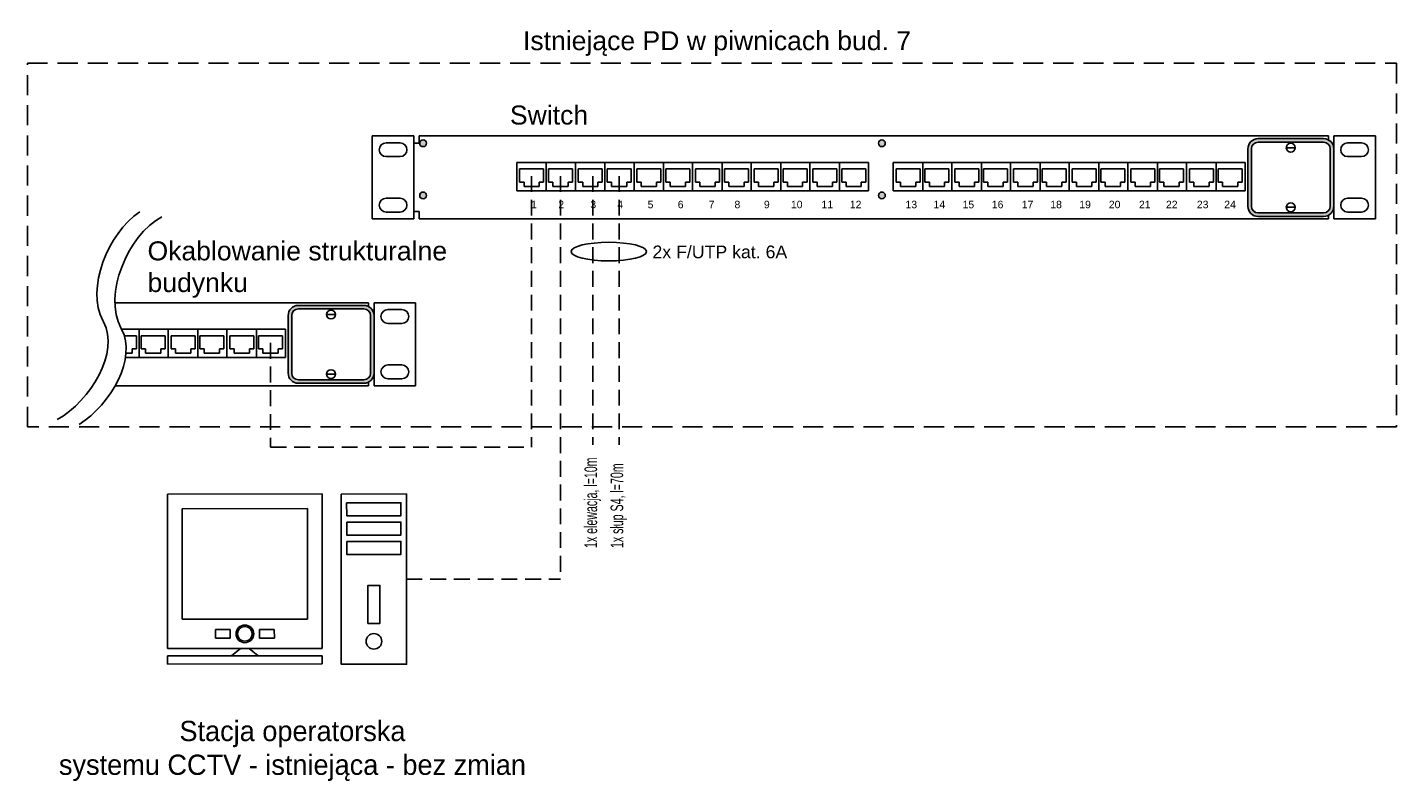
# Model space of a CAD drawing. Header units: millimetres. Extents: x 20025 to 20241, y 5848 to 5968.
import ezdxf

# ---------------------------------------------------------------- set-up
doc = ezdxf.new("R2010")
doc.units = ezdxf.units.MM
for name, pattern in [('ACAD_ISO10W100', [18.5, 12, -3, 0.5, -3]), ('HIDDEN', [9.524999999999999, 6.35, -3.175]), ('HIDDEN2', [0.1875, 0.125, -0.0625]), ('PHANTOM2', [31.750000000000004, 15.875, -3.175, 3.175, -3.175, 3.175, -3.175])]:
    doc.linetypes.add(name, pattern=pattern)
for name, color, linetype in [('1', 7, 'Continuous'), ('_LANSTER_Oznaczenia', 7, 'Continuous'), ('CCTV światłowód', 7, 'Continuous')]:
    doc.layers.add(name, color=color, linetype=linetype)
for name, color, linetype, lineweight in [('EN_CCTV', 34, 'Continuous', 25), ('EN_CCTV_KABEL_ UTP_KAT.5e', 1, 'ACAD_ISO10W100', 25), ('Urzadzenia', 7, 'Continuous', 13)]:
    doc.layers.add(name, color=color, linetype=linetype, lineweight=lineweight)
doc.styles.get("Standard").update_dxf_attribs({"font": 'arial.ttf'})
doc.styles.add('TAHOMA', font='arial.ttf')
doc.styles.add('TELETECH', font='arial.ttf', dxfattribs={"height": 15})

# ---------------------------------------------------------------- blocks, each defined once
blk = doc.blocks.new('MONITOR')
for p, q in [((63.0141623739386, 62.9999999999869), (1.311289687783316e-11, 62.99999999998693)), ((1.311289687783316e-11, 62.99999999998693), (1.911664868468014e-14, -9.599231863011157e-27)), ((63.0141623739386, -1.309672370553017e-11), (63.0141623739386, 62.9999999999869)), ((57.0141623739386, 56.9999999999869), (6.00000000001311, 56.99999999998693)), ((6.00000000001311, 56.99999999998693), (6.000000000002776, 11.99999999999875)), ((57.01416237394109, 11.99999999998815), (57.0141623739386, 56.9999999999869)), ((57.01416237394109, 11.99999999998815), (6.000000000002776, 11.99999999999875)), ((25.50708118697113, 7.799999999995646), (19.50708118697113, 7.799999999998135)), ((19.50708118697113, 7.799999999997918), (19.50708118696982, 4.19999999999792)), ((25.50708118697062, 5.999999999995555), (25.50708118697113, 7.799999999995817)), ((25.50708118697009, 4.199999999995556), (25.50708118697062, 5.999999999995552)), ((37.50708118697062, 7.799999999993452), (43.50708118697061, 7.799999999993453)), ((37.50708118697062, 5.999999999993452), (37.50708118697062, 7.799999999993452)), ((37.50708118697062, 4.199999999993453), (37.50708118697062, 5.999999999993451)), ((43.50708118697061, 7.799999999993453), (43.50708118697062, 4.199999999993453)), ((19.50708118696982, 4.19999999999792), (25.50708118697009, 4.199999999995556)), ((43.50708118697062, 4.199999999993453), (37.50708118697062, 4.199999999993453)), ((63.0141623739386, -1.309672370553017e-11), (7.646659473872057e-15, -3.839692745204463e-27)), ((63.0141623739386, -3.000000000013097), (7.646659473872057e-15, -3.000000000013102)), ((7.646659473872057e-15, -3.000000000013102), (7.646659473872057e-15, -6.300000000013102)), ((29.7070811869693, -6.548361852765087e-12), (26.10708118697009, -3.000000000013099)), ((31.50708118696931, -6.548361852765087e-12), (29.7070811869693, -6.548361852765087e-12)), ((33.30708118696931, -6.922469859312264e-12), (36.90708118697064, -3.000000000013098)), ((63.0141623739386, -6.300000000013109), (63.0141623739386, -3.000000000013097)), ((7.646659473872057e-15, -6.300000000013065), (63.0141623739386, -6.300000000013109))]:
    blk.add_line(p, q)
for radius in [3.6, 3]:
    blk.add_circle((31.50708118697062, 5.999999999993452), radius)
blk = doc.blocks.new('A$C60557CB2')
at = {"layer": 'EN_CCTV'}
for points in [[(3.18785423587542e-05, 134.4514795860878), (51.4472395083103, 134.496288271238), (51.5643419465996, 0.04482118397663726), (0.1171343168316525, 1.249882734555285e-05)], [(4.327644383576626, 127.546927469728), (47.13166079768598, 127.5842082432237), (47.14061357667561, 117.3050519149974), (4.33659716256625, 117.2677711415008)], [(4.340954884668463, 112.2644412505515), (47.14497129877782, 112.3017220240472), (47.15392407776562, 102.02256569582), (4.349907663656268, 101.9852849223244)], [(4.354265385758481, 96.98195503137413), (47.15828179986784, 97.01923580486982), (47.16723457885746, 86.74007947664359), (4.363218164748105, 86.70279870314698)], [(21.07951683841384, 32.26844828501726), (30.54578195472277, 32.27669306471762), (30.51963981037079, 62.2918636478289), (21.05337469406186, 62.28361886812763)]]:
    blk.add_lwpolyline(points, close=True, dxfattribs=at)
blk.add_circle((25.82498124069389, 18.11373197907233), 6.167496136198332, dxfattribs=at)

msp = doc.modelspace()

# ---------------------------------------------------------------- hatches: boundary and pattern name
h = msp.add_hatch(color=256)
h.paths.add_polyline_path([(20086.69546218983, 5949.275215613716, 1), (20087.75534159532, 5949.275215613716, 1)])
h.paths.add_polyline_path([(20086.69546218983, 5941.045421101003, 1), (20087.75534159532, 5941.045421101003, 1)])
h = msp.add_hatch(color=256)
h.paths.add_polyline_path([(20159.12668986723, 5941.045421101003, 1), (20160.18656927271, 5941.045421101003, 1)])
h.paths.add_polyline_path([(20159.12668986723, 5949.275215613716, 1), (20160.18656927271, 5949.275215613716, 1)])
h = msp.add_hatch(color=256)
edge = h.paths.add_edge_path(flags=16)
edge.add_line((20230.42074628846, 5948.407603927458), (20230.42074628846, 5939.323391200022))
edge.add_arc((20229.37197467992, 5939.323391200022), 1.048771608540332, 270, 360, ccw=False)
edge.add_line((20229.37197467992, 5938.274619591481), (20219.02468433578, 5938.274619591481))
edge.add_arc((20219.02468433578, 5939.323391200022), 1.048771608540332, 180, 270, ccw=False)
edge.add_line((20217.97591272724, 5939.323391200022), (20217.97591272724, 5948.407603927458))
edge.add_arc((20219.02468433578, 5948.407603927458), 1.048771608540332, 90, 180, ccw=False)
edge.add_line((20219.02468433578, 5949.456375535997), (20229.37197467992, 5949.456375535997))
edge.add_arc((20229.37197467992, 5948.407603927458), 1.048771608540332, 0, 90, ccw=False)
edge = h.paths.add_edge_path()
edge.add_line((20230.97860352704, 5948.407603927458), (20230.97860352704, 5939.323391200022))
edge.add_arc((20229.37197467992, 5939.323391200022), 1.606628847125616, 270, 360, ccw=False)
edge.add_line((20229.37197467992, 5937.716762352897), (20219.02468433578, 5937.716762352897))
edge.add_arc((20219.02468433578, 5939.323391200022), 1.606628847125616, 180, 270, ccw=False)
edge.add_line((20217.41805548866, 5939.323391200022), (20217.41805548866, 5948.407603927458))
edge.add_arc((20219.02468433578, 5948.407603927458), 1.606628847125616, 90, 180, ccw=False)
edge.add_line((20219.02468433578, 5950.014232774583), (20229.37197467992, 5950.014232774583))
edge.add_arc((20229.37197467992, 5948.407603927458), 1.606628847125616, 0, 90, ccw=False)
h = msp.add_hatch(color=256)
edge = h.paths.add_edge_path(flags=16)
edge.add_line((20078.94011270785, 5922.058255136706), (20078.94011270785, 5912.974042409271))
edge.add_arc((20077.89134109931, 5912.974042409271), 1.048771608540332, 270, 360, ccw=False)
edge.add_line((20077.89134109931, 5911.925270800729), (20067.54405075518, 5911.925270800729))
edge.add_arc((20067.54405075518, 5912.974042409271), 1.048771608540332, 180, 270, ccw=False)
edge.add_line((20066.49527914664, 5912.974042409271), (20066.49527914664, 5922.058255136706))
edge.add_arc((20067.54405075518, 5922.058255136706), 1.048771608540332, 90, 180, ccw=False)
edge.add_line((20067.54405075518, 5923.107026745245), (20077.89134109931, 5923.107026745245))
edge.add_arc((20077.89134109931, 5922.058255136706), 1.048771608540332, 0, 90, ccw=False)
edge = h.paths.add_edge_path()
edge.add_line((20079.49796994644, 5922.058255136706), (20079.49796994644, 5912.974042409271))
edge.add_arc((20077.89134109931, 5912.974042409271), 1.606628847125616, 270, 360, ccw=False)
edge.add_line((20077.89134109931, 5911.367413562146), (20067.54405075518, 5911.367413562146))
edge.add_arc((20067.54405075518, 5912.974042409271), 1.606628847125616, 180, 270, ccw=False)
edge.add_line((20065.93742190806, 5912.974042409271), (20065.93742190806, 5922.058255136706))
edge.add_arc((20067.54405075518, 5922.058255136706), 1.606628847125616, 90, 180, ccw=False)
edge.add_line((20067.54405075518, 5923.664883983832), (20077.89134109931, 5923.664883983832))
edge.add_arc((20077.89134109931, 5922.058255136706), 1.606628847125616, 0, 90, ccw=False)

# ---------------------------------------------------------------- linework, layer by layer
for p, q in [((20079.22280028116, 5950.448277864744), (20085.78278817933, 5950.448277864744)), ((20079.22280028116, 5950.448277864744), (20079.22280028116, 5937.328302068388)), ((20085.78278817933, 5950.448277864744), (20085.78278817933, 5937.328302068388)), ((20086.63654919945, 5950.448277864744), (20230.12484659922, 5950.448277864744)), ((20086.63654919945, 5949.275215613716), (20086.63654919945, 5950.448277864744)), ((20219.02468433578, 5950.014232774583), (20229.37197467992, 5950.014232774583)), ((20230.12484659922, 5949.826913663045), (20230.12484659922, 5950.448277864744)), ((20230.97860352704, 5950.448277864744), (20237.53859142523, 5950.448277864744)), ((20230.97860352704, 5950.448277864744), (20230.97860352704, 5937.328302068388)), ((20237.53859142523, 5937.328302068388), (20237.53859142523, 5950.448277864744)), ((20081.40946291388, 5949.354946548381), (20083.59612554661, 5949.354946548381)), ((20086.63654919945, 5949.275215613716), (20085.78278817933, 5949.275215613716)), ((20217.41805548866, 5939.323391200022), (20217.41805548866, 5948.407603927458)), ((20217.97591272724, 5939.323391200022), (20217.97591272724, 5948.407603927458)), ((20219.02468433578, 5949.456375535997), (20229.37197467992, 5949.456375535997)), ((20223.48485543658, 5948.575928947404), (20224.88882315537, 5948.575928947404)), ((20230.42074628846, 5948.407603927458), (20230.42074628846, 5939.323391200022)), ((20230.97860761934, 5949.275215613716), (20230.72419737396, 5949.275215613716)), ((20230.97860352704, 5948.407603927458), (20230.97860352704, 5939.323391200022)), ((20233.16526615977, 5949.354946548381), (20235.3519287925, 5949.354946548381)), ((20081.40946291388, 5947.168283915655), (20083.59612554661, 5947.168283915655)), ((20102.01181055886, 5946.251647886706), (20102.01181055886, 5941.7744561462)), ((20102.01181055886, 5946.251647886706), (20111.26907145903, 5946.251647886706)), ((20106.68452690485, 5946.251647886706), (20106.68452690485, 5941.7744561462)), ((20111.26907145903, 5946.251647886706), (20111.26907145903, 5941.7744561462)), ((20111.26907145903, 5946.251647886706), (20111.26907145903, 5941.7744561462)), ((20111.26907145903, 5946.251647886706), (20120.52633235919, 5946.251647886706)), ((20115.94178780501, 5946.251647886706), (20115.94178780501, 5941.7744561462)), ((20120.52633235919, 5946.251647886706), (20120.52633235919, 5941.7744561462)), ((20120.52633235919, 5946.251647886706), (20120.52633235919, 5941.7744561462)), ((20120.52633235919, 5946.251647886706), (20129.78359325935, 5946.251647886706)), ((20125.19904870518, 5946.251647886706), (20125.19904870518, 5941.7744561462)), ((20129.78359325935, 5946.251647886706), (20129.78359325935, 5941.7744561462)), ((20129.78359325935, 5946.251647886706), (20139.04085415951, 5946.251647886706)), ((20134.45630960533, 5946.251647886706), (20134.45630960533, 5941.7744561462)), ((20139.04085415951, 5946.251647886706), (20139.04085415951, 5941.7744561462)), ((20139.04085415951, 5946.251647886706), (20139.04085415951, 5941.7744561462)), ((20139.04085415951, 5946.251647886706), (20148.29811505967, 5946.251647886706)), ((20143.7135705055, 5946.251647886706), (20143.7135705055, 5941.7744561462)), ((20148.29811505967, 5946.251647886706), (20148.29811505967, 5941.7744561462)), ((20148.29811505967, 5946.251647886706), (20148.29811505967, 5941.7744561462)), ((20148.29811505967, 5946.251647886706), (20157.55537595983, 5946.251647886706)), ((20152.97083140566, 5946.251647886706), (20152.97083140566, 5941.7744561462)), ((20157.55537595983, 5946.251647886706), (20157.55537595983, 5941.7744561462)), ((20161.44565267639, 5946.251647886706), (20170.70291357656, 5946.251647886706)), ((20161.44565267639, 5946.251647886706), (20161.44565267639, 5941.7744561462)), ((20166.11836902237, 5946.251647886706), (20166.11836902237, 5941.7744561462)), ((20170.70291357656, 5946.251647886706), (20170.70291357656, 5941.7744561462)), ((20170.70291357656, 5946.251647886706), (20170.70291357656, 5941.7744561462)), ((20170.70291357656, 5946.251647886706), (20179.96017447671, 5946.251647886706)), ((20175.37562992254, 5946.251647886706), (20175.37562992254, 5941.7744561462)), ((20179.96017447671, 5946.251647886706), (20179.96017447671, 5941.7744561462)), ((20179.96017447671, 5946.251647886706), (20179.96017447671, 5941.7744561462)), ((20179.96017447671, 5946.251647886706), (20189.21743537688, 5946.251647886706)), ((20184.6328908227, 5946.251647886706), (20184.6328908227, 5941.7744561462)), ((20189.21743537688, 5946.251647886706), (20189.21743537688, 5941.7744561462)), ((20189.21743537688, 5946.251647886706), (20189.21743537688, 5941.7744561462)), ((20189.21743537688, 5946.251647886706), (20198.47469627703, 5946.251647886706)), ((20193.89015172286, 5946.251647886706), (20193.89015172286, 5941.7744561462)), ((20198.47469627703, 5946.251647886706), (20198.47469627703, 5941.7744561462)), ((20198.47469627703, 5946.251647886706), (20198.47469627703, 5941.7744561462)), ((20198.47469627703, 5946.251647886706), (20207.73195717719, 5946.251647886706)), ((20203.14741262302, 5946.251647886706), (20203.14741262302, 5941.7744561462)), ((20207.73195717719, 5946.251647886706), (20207.73195717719, 5941.7744561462)), ((20207.73195717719, 5946.251647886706), (20207.73195717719, 5941.7744561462)), ((20207.73195717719, 5946.251647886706), (20216.98921807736, 5946.251647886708)), ((20212.40467352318, 5946.251647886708), (20212.40467352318, 5941.7744561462)), ((20216.98921807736, 5946.251647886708), (20216.98921807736, 5941.7744561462)), ((20233.16526615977, 5947.168283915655), (20235.3519287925, 5947.168283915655)), ((20106.26440908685, 5945.218449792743), (20102.47601607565, 5945.218449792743)), ((20102.47601607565, 5945.218449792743), (20102.47601607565, 5943.152053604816)), ((20106.26440908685, 5943.152053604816), (20106.26440908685, 5945.218449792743)), ((20107.01647293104, 5945.218449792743), (20107.01647293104, 5943.152053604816)), ((20110.80486594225, 5945.218449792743), (20107.01647293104, 5945.218449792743)), ((20110.80486594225, 5943.152053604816), (20110.80486594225, 5945.218449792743)), ((20111.73327697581, 5945.218449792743), (20111.73327697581, 5943.152053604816)), ((20115.52166998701, 5945.218449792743), (20111.73327697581, 5945.218449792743)), ((20115.52166998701, 5943.152053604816), (20115.52166998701, 5945.218449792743)), ((20120.0621268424, 5945.218449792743), (20116.2737338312, 5945.218449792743)), ((20116.2737338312, 5945.218449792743), (20116.2737338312, 5943.152053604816)), ((20120.0621268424, 5943.152053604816), (20120.0621268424, 5945.218449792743)), ((20120.99053787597, 5945.218449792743), (20120.99053787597, 5943.152053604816)), ((20124.77893088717, 5945.218449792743), (20120.99053787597, 5945.218449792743)), ((20124.77893088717, 5943.152053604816), (20124.77893088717, 5945.218449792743)), ((20129.31938774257, 5945.218449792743), (20125.53099473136, 5945.218449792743)), ((20125.53099473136, 5945.218449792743), (20125.53099473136, 5943.152053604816)), ((20129.31938774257, 5943.152053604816), (20129.31938774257, 5945.218449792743)), ((20134.03619178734, 5945.218449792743), (20130.24779877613, 5945.218449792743)), ((20130.24779877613, 5945.218449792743), (20130.24779877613, 5943.152053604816)), ((20134.03619178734, 5943.152053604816), (20134.03619178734, 5945.218449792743)), ((20134.78825563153, 5945.218449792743), (20134.78825563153, 5943.152053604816)), ((20138.57664864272, 5945.218449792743), (20134.78825563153, 5945.218449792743)), ((20138.57664864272, 5943.152053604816), (20138.57664864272, 5945.218449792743)), ((20143.29345268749, 5945.218449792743), (20139.5050596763, 5945.218449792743)), ((20139.5050596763, 5945.218449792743), (20139.5050596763, 5943.152053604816)), ((20143.29345268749, 5943.152053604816), (20143.29345268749, 5945.218449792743)), ((20144.04551653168, 5945.218449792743), (20144.04551653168, 5943.152053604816)), ((20147.83390954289, 5945.218449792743), (20144.04551653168, 5945.218449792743)), ((20147.83390954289, 5943.152053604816), (20147.83390954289, 5945.218449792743)), ((20152.55071358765, 5945.218449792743), (20148.76232057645, 5945.218449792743)), ((20148.76232057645, 5945.218449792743), (20148.76232057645, 5943.152053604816)), ((20152.55071358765, 5943.152053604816), (20152.55071358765, 5945.218449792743)), ((20157.09117044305, 5945.218449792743), (20153.30277743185, 5945.218449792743)), ((20153.30277743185, 5945.218449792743), (20153.30277743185, 5943.152053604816)), ((20157.09117044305, 5943.152053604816), (20157.09117044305, 5945.218449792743)), ((20161.90985819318, 5945.218449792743), (20161.90985819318, 5943.152053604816)), ((20165.69825120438, 5945.218449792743), (20161.90985819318, 5945.218449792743)), ((20165.69825120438, 5943.152053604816), (20165.69825120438, 5945.218449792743)), ((20170.23870805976, 5945.218449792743), (20166.45031504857, 5945.218449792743)), ((20166.45031504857, 5945.218449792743), (20166.45031504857, 5943.152053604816)), ((20170.23870805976, 5943.152053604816), (20170.23870805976, 5945.218449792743)), ((20174.95551210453, 5945.218449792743), (20171.16711909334, 5945.218449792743)), ((20171.16711909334, 5945.218449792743), (20171.16711909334, 5943.152053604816)), ((20174.95551210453, 5943.152053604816), (20174.95551210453, 5945.218449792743)), ((20175.70757594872, 5945.218449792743), (20175.70757594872, 5943.152053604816)), ((20179.49596895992, 5945.218449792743), (20175.70757594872, 5945.218449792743)), ((20179.49596895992, 5943.152053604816), (20179.49596895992, 5945.218449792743)), ((20184.2127730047, 5945.218449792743), (20180.42437999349, 5945.218449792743)), ((20180.42437999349, 5945.218449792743), (20180.42437999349, 5943.152053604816)), ((20184.2127730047, 5943.152053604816), (20184.2127730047, 5945.218449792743)), ((20184.96483684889, 5945.218449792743), (20184.96483684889, 5943.152053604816)), ((20188.75322986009, 5945.218449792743), (20184.96483684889, 5945.218449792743)), ((20188.75322986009, 5943.152053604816), (20188.75322986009, 5945.218449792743)), ((20193.47003390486, 5945.218449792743), (20189.68164089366, 5945.218449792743)), ((20189.68164089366, 5945.218449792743), (20189.68164089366, 5943.152053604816)), ((20193.47003390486, 5943.152053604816), (20193.47003390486, 5945.218449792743)), ((20198.01049076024, 5945.218449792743), (20194.22209774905, 5945.218449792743)), ((20194.22209774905, 5945.218449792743), (20194.22209774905, 5943.152053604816)), ((20198.01049076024, 5943.152053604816), (20198.01049076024, 5945.218449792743)), ((20202.72729480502, 5945.218449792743), (20198.93890179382, 5945.218449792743)), ((20198.93890179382, 5945.218449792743), (20198.93890179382, 5943.152053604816)), ((20202.72729480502, 5943.152053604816), (20202.72729480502, 5945.218449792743)), ((20207.26775166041, 5945.218449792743), (20203.47935864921, 5945.218449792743)), ((20203.47935864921, 5945.218449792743), (20203.47935864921, 5943.152053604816)), ((20207.26775166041, 5943.152053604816), (20207.26775166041, 5945.218449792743)), ((20211.98455570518, 5945.218449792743), (20208.19616269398, 5945.218449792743)), ((20208.19616269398, 5945.218449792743), (20208.19616269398, 5943.152053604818)), ((20211.98455570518, 5943.152053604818), (20211.98455570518, 5945.218449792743)), ((20216.52501256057, 5945.218449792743), (20212.73661954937, 5945.218449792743)), ((20212.73661954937, 5945.218449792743), (20212.73661954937, 5943.152053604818)), ((20216.52501256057, 5943.152053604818), (20216.52501256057, 5945.218449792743)), ((20111.26907145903, 5941.7744561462), (20102.01181055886, 5941.7744561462)), ((20102.47601607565, 5943.152053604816), (20103.16481480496, 5943.152053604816)), ((20103.16481480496, 5943.152053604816), (20103.16481480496, 5942.463254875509)), ((20103.16481480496, 5942.463254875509), (20103.85361353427, 5942.463254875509)), ((20103.85361353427, 5942.463254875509), (20105.57561035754, 5942.463254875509)), ((20105.57561035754, 5943.152053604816), (20106.26440908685, 5943.152053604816)), ((20105.57561035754, 5942.463254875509), (20105.57561035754, 5943.152053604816)), ((20107.01647293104, 5943.152053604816), (20107.70527166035, 5943.152053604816)), ((20107.70527166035, 5943.152053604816), (20107.70527166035, 5942.463254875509)), ((20107.70527166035, 5942.463254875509), (20108.39407038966, 5942.463254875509)), ((20108.39407038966, 5942.463254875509), (20110.11606721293, 5942.463254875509)), ((20110.11606721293, 5943.152053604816), (20110.80486594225, 5943.152053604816)), ((20110.11606721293, 5942.463254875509), (20110.11606721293, 5943.152053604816)), ((20120.52633235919, 5941.7744561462), (20111.26907145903, 5941.7744561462)), ((20111.73327697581, 5943.152053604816), (20112.42207570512, 5943.152053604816)), ((20112.42207570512, 5943.152053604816), (20112.42207570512, 5942.463254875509)), ((20112.42207570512, 5942.463254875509), (20113.11087443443, 5942.463254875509)), ((20113.11087443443, 5942.463254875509), (20114.8328712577, 5942.463254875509)), ((20114.8328712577, 5942.463254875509), (20114.8328712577, 5943.152053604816)), ((20114.8328712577, 5943.152053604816), (20115.52166998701, 5943.152053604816)), ((20116.2737338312, 5943.152053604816), (20116.96253256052, 5943.152053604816)), ((20116.96253256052, 5943.152053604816), (20116.96253256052, 5942.463254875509)), ((20116.96253256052, 5942.463254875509), (20117.65133128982, 5942.463254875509)), ((20117.65133128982, 5942.463254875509), (20119.37332811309, 5942.463254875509)), ((20119.37332811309, 5943.152053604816), (20120.0621268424, 5943.152053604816)), ((20119.37332811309, 5942.463254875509), (20119.37332811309, 5943.152053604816)), ((20129.78359325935, 5941.7744561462), (20120.52633235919, 5941.7744561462)), ((20120.99053787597, 5943.152053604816), (20121.67933660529, 5943.152053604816)), ((20121.67933660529, 5943.152053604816), (20121.67933660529, 5942.463254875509)), ((20121.67933660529, 5942.463254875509), (20122.36813533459, 5942.463254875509)), ((20122.36813533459, 5942.463254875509), (20124.09013215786, 5942.463254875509)), ((20124.09013215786, 5942.463254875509), (20124.09013215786, 5943.152053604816)), ((20124.09013215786, 5943.152053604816), (20124.77893088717, 5943.152053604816)), ((20125.53099473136, 5943.152053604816), (20126.21979346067, 5943.152053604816)), ((20126.21979346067, 5943.152053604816), (20126.21979346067, 5942.463254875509)), ((20126.21979346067, 5942.463254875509), (20126.90859218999, 5942.463254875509)), ((20126.90859218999, 5942.463254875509), (20128.63058901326, 5942.463254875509)), ((20128.63058901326, 5943.152053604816), (20129.31938774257, 5943.152053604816)), ((20128.63058901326, 5942.463254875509), (20128.63058901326, 5943.152053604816)), ((20139.04085415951, 5941.7744561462), (20129.78359325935, 5941.7744561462)), ((20130.24779877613, 5943.152053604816), (20130.93659750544, 5943.152053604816)), ((20130.93659750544, 5943.152053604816), (20130.93659750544, 5942.463254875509)), ((20130.93659750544, 5942.463254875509), (20131.62539623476, 5942.463254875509)), ((20131.62539623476, 5942.463254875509), (20133.34739305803, 5942.463254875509)), ((20133.34739305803, 5943.152053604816), (20134.03619178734, 5943.152053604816)), ((20133.34739305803, 5942.463254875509), (20133.34739305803, 5943.152053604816)), ((20134.78825563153, 5943.152053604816), (20135.47705436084, 5943.152053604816)), ((20135.47705436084, 5943.152053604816), (20135.47705436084, 5942.463254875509)), ((20135.47705436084, 5942.463254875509), (20136.16585309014, 5942.463254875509)), ((20136.16585309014, 5942.463254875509), (20137.88784991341, 5942.463254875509)), ((20137.88784991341, 5942.463254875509), (20137.88784991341, 5943.152053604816)), ((20137.88784991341, 5943.152053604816), (20138.57664864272, 5943.152053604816)), ((20148.29811505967, 5941.7744561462), (20139.04085415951, 5941.7744561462)), ((20139.5050596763, 5943.152053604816), (20140.1938584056, 5943.152053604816)), ((20140.1938584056, 5943.152053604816), (20140.1938584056, 5942.463254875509)), ((20140.1938584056, 5942.463254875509), (20140.88265713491, 5942.463254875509)), ((20140.88265713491, 5942.463254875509), (20142.60465395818, 5942.463254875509)), ((20142.60465395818, 5942.463254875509), (20142.60465395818, 5943.152053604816)), ((20142.60465395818, 5943.152053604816), (20143.29345268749, 5943.152053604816)), ((20144.04551653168, 5943.152053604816), (20144.734315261, 5943.152053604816)), ((20144.734315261, 5943.152053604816), (20144.734315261, 5942.463254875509)), ((20144.734315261, 5942.463254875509), (20145.42311399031, 5942.463254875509)), ((20145.42311399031, 5942.463254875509), (20147.14511081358, 5942.463254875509)), ((20147.14511081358, 5943.152053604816), (20147.83390954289, 5943.152053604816)), ((20147.14511081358, 5942.463254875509), (20147.14511081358, 5943.152053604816)), ((20157.55537595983, 5941.7744561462), (20148.29811505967, 5941.7744561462)), ((20148.76232057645, 5943.152053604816), (20149.45111930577, 5943.152053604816)), ((20149.45111930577, 5943.152053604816), (20149.45111930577, 5942.463254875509)), ((20149.45111930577, 5942.463254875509), (20150.13991803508, 5942.463254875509)), ((20150.13991803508, 5942.463254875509), (20151.86191485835, 5942.463254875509)), ((20151.86191485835, 5943.152053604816), (20152.55071358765, 5943.152053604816)), ((20151.86191485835, 5942.463254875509), (20151.86191485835, 5943.152053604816)), ((20153.30277743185, 5943.152053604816), (20153.99157616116, 5943.152053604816)), ((20153.99157616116, 5943.152053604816), (20153.99157616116, 5942.463254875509)), ((20153.99157616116, 5942.463254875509), (20154.68037489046, 5942.463254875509)), ((20154.68037489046, 5942.463254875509), (20156.40237171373, 5942.463254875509)), ((20156.40237171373, 5943.152053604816), (20157.09117044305, 5943.152053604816)), ((20156.40237171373, 5942.463254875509), (20156.40237171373, 5943.152053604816)), ((20170.70291357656, 5941.7744561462), (20161.44565267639, 5941.7744561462)), ((20161.90985819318, 5943.152053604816), (20162.59865692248, 5943.152053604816)), ((20162.59865692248, 5943.152053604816), (20162.59865692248, 5942.463254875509)), ((20162.59865692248, 5942.463254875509), (20163.2874556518, 5942.463254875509)), ((20163.2874556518, 5942.463254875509), (20165.00945247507, 5942.463254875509)), ((20165.00945247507, 5942.463254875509), (20165.00945247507, 5943.152053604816)), ((20165.00945247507, 5943.152053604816), (20165.69825120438, 5943.152053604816)), ((20166.45031504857, 5943.152053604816), (20167.13911377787, 5943.152053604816)), ((20167.13911377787, 5943.152053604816), (20167.13911377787, 5942.463254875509)), ((20167.13911377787, 5942.463254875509), (20167.82791250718, 5942.463254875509)), ((20167.82791250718, 5942.463254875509), (20169.54990933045, 5942.463254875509)), ((20169.54990933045, 5943.152053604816), (20170.23870805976, 5943.152053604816)), ((20169.54990933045, 5942.463254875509), (20169.54990933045, 5943.152053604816)), ((20179.96017447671, 5941.7744561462), (20170.70291357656, 5941.7744561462)), ((20171.16711909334, 5943.152053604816), (20171.85591782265, 5943.152053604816)), ((20171.85591782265, 5943.152053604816), (20171.85591782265, 5942.463254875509)), ((20171.85591782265, 5942.463254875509), (20172.54471655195, 5942.463254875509)), ((20172.54471655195, 5942.463254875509), (20174.26671337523, 5942.463254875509)), ((20174.26671337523, 5943.152053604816), (20174.95551210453, 5943.152053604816)), ((20174.26671337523, 5942.463254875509), (20174.26671337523, 5943.152053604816)), ((20175.70757594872, 5943.152053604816), (20176.39637467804, 5943.152053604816)), ((20176.39637467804, 5943.152053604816), (20176.39637467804, 5942.463254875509)), ((20176.39637467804, 5942.463254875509), (20177.08517340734, 5942.463254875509)), ((20177.08517340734, 5942.463254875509), (20178.80717023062, 5942.463254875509)), ((20178.80717023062, 5942.463254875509), (20178.80717023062, 5943.152053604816)), ((20178.80717023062, 5943.152053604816), (20179.49596895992, 5943.152053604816)), ((20189.21743537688, 5941.7744561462), (20179.96017447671, 5941.7744561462)), ((20180.42437999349, 5943.152053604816), (20181.11317872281, 5943.152053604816)), ((20181.11317872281, 5943.152053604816), (20181.11317872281, 5942.463254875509)), ((20181.11317872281, 5942.463254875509), (20181.80197745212, 5942.463254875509)), ((20181.80197745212, 5942.463254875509), (20183.52397427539, 5942.463254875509)), ((20183.52397427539, 5942.463254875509), (20183.52397427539, 5943.152053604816)), ((20183.52397427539, 5943.152053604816), (20184.2127730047, 5943.152053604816)), ((20184.96483684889, 5943.152053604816), (20185.65363557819, 5943.152053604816)), ((20185.65363557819, 5943.152053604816), (20185.65363557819, 5942.463254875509)), ((20185.65363557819, 5942.463254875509), (20186.3424343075, 5942.463254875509)), ((20186.3424343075, 5942.463254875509), (20188.06443113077, 5942.463254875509)), ((20188.06443113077, 5943.152053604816), (20188.75322986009, 5943.152053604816)), ((20188.06443113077, 5942.463254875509), (20188.06443113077, 5943.152053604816)), ((20198.47469627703, 5941.7744561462), (20189.21743537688, 5941.7744561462)), ((20189.68164089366, 5943.152053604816), (20190.37043962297, 5943.152053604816)), ((20190.37043962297, 5943.152053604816), (20190.37043962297, 5942.463254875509)), ((20190.37043962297, 5942.463254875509), (20191.05923835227, 5942.463254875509)), ((20191.05923835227, 5942.463254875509), (20192.78123517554, 5942.463254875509)), ((20192.78123517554, 5943.152053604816), (20193.47003390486, 5943.152053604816)), ((20192.78123517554, 5942.463254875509), (20192.78123517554, 5943.152053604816)), ((20194.22209774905, 5943.152053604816), (20194.91089647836, 5943.152053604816)), ((20194.91089647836, 5943.152053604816), (20194.91089647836, 5942.463254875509)), ((20194.91089647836, 5942.463254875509), (20195.59969520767, 5942.463254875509)), ((20195.59969520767, 5942.463254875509), (20197.32169203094, 5942.463254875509)), ((20197.32169203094, 5942.463254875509), (20197.32169203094, 5943.152053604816)), ((20197.32169203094, 5943.152053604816), (20198.01049076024, 5943.152053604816)), ((20207.73195717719, 5941.7744561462), (20198.47469627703, 5941.7744561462)), ((20198.93890179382, 5943.152053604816), (20199.62770052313, 5943.152053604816)), ((20199.62770052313, 5943.152053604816), (20199.62770052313, 5942.463254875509)), ((20199.62770052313, 5942.463254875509), (20200.31649925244, 5942.463254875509)), ((20200.31649925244, 5942.463254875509), (20202.03849607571, 5942.463254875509)), ((20202.03849607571, 5943.152053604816), (20202.72729480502, 5943.152053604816)), ((20202.03849607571, 5942.463254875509), (20202.03849607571, 5943.152053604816)), ((20203.47935864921, 5943.152053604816), (20204.16815737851, 5943.152053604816)), ((20204.16815737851, 5943.152053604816), (20204.16815737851, 5942.463254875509)), ((20204.16815737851, 5942.463254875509), (20204.85695610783, 5942.463254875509)), ((20204.85695610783, 5942.463254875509), (20206.5789529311, 5942.463254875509)), ((20206.5789529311, 5942.463254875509), (20206.5789529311, 5943.152053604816)), ((20206.5789529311, 5943.152053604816), (20207.26775166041, 5943.152053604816)), ((20216.98921807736, 5941.7744561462), (20207.73195717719, 5941.7744561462)), ((20208.19616269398, 5943.152053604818), (20208.88496142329, 5943.152053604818)), ((20208.88496142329, 5943.152053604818), (20208.88496142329, 5942.463254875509)), ((20208.88496142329, 5942.463254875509), (20209.5737601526, 5942.463254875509)), ((20209.5737601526, 5942.463254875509), (20211.29575697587, 5942.463254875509)), ((20211.29575697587, 5942.463254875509), (20211.29575697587, 5943.152053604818)), ((20211.29575697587, 5943.152053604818), (20211.98455570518, 5943.152053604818)), ((20212.73661954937, 5943.152053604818), (20213.42541827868, 5943.152053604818)), ((20213.42541827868, 5943.152053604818), (20213.42541827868, 5942.463254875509)), ((20213.42541827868, 5942.463254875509), (20214.11421700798, 5942.463254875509)), ((20214.11421700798, 5942.463254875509), (20215.83621383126, 5942.463254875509)), ((20215.83621383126, 5943.152053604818), (20216.52501256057, 5943.152053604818)), ((20215.83621383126, 5942.463254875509), (20215.83621383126, 5943.152053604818)), ((20081.40946291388, 5940.608296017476), (20083.59612554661, 5940.608296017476)), ((20223.48485543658, 5939.161734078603), (20224.88882315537, 5939.161734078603)), ((20233.16526615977, 5940.608296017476), (20235.3519287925, 5940.608296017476)), ((20079.22280028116, 5937.328302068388), (20085.78278817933, 5937.328302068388)), ((20081.40946291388, 5938.421633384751), (20083.59612554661, 5938.421633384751)), ((20086.63654919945, 5938.501364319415), (20085.78278817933, 5938.501364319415)), ((20086.63654919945, 5937.328302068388), (20086.63654919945, 5938.501364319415)), ((20086.63654919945, 5937.328302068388), (20230.12484659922, 5937.328302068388)), ((20229.37197467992, 5938.274619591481), (20219.02468433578, 5938.274619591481)), ((20229.37197467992, 5937.716762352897), (20219.02468433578, 5937.716762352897)), ((20230.12484659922, 5937.328302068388), (20230.12484659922, 5937.904081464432)), ((20230.75238333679, 5938.501364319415), (20230.97860352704, 5938.501364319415)), ((20230.97860352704, 5937.328302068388), (20237.53859142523, 5937.328302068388)), ((20233.16526615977, 5938.421633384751), (20235.3519287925, 5938.421633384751)), ((20038.59363744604, 5924.098929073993), (20078.64421301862, 5924.098929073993)), ((20078.64421301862, 5923.477564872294), (20078.64421301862, 5924.098929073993)), ((20079.49796994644, 5924.098929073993), (20086.05795784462, 5924.098929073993)), ((20079.49796994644, 5924.098929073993), (20079.49796994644, 5910.978953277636)), ((20086.05795784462, 5910.978953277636), (20086.05795784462, 5924.098929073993)), ((20065.93742190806, 5912.974042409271), (20065.93742190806, 5922.058255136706)), ((20066.49527914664, 5912.974042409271), (20066.49527914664, 5922.058255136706)), ((20067.54405075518, 5923.664883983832), (20077.89134109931, 5923.664883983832)), ((20067.54405075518, 5923.107026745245), (20077.89134109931, 5923.107026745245)), ((20072.00422185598, 5922.226580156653), (20073.40818957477, 5922.226580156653)), ((20078.94011270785, 5922.058255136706), (20078.94011270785, 5912.974042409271)), ((20079.49797403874, 5922.925866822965), (20079.24356379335, 5922.925866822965)), ((20079.49796994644, 5922.058255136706), (20079.49796994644, 5912.974042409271)), ((20081.68463257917, 5923.00559775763), (20083.87129521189, 5923.00559775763)), ((20039.65651461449, 5919.902299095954), (20046.99406269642, 5919.902299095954)), ((20042.40951814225, 5919.902299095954), (20042.40951814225, 5915.425107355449)), ((20046.99406269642, 5919.902299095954), (20046.99406269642, 5915.425107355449)), ((20046.99406269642, 5919.902299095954), (20046.99406269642, 5915.425107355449)), ((20046.99406269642, 5919.902299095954), (20056.25132359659, 5919.902299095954)), ((20051.66677904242, 5919.902299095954), (20051.66677904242, 5915.425107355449)), ((20056.25132359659, 5919.902299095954), (20056.25132359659, 5915.425107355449)), ((20056.25132359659, 5919.902299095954), (20056.25132359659, 5915.425107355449)), ((20056.25132359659, 5919.902299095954), (20065.50858449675, 5919.902299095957)), ((20060.92403994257, 5919.902299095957), (20060.92403994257, 5915.425107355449)), ((20065.50858449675, 5919.902299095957), (20065.50858449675, 5915.425107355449)), ((20081.68463257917, 5920.818935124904), (20083.87129521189, 5920.818935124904)), ((20041.98940032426, 5918.869101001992), (20040.0804882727, 5918.869101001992)), ((20041.98940032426, 5916.802704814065), (20041.98940032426, 5918.869101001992)), ((20046.52985717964, 5918.869101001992), (20042.74146416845, 5918.869101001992)), ((20042.74146416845, 5918.869101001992), (20042.74146416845, 5916.802704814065)), ((20046.52985717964, 5916.802704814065), (20046.52985717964, 5918.869101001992)), ((20051.24666122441, 5918.869101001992), (20047.45826821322, 5918.869101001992)), ((20047.45826821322, 5918.869101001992), (20047.45826821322, 5916.802704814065)), ((20051.24666122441, 5916.802704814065), (20051.24666122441, 5918.869101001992)), ((20055.7871180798, 5918.869101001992), (20051.9987250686, 5918.869101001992)), ((20051.9987250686, 5918.869101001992), (20051.9987250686, 5916.802704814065)), ((20055.7871180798, 5916.802704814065), (20055.7871180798, 5918.869101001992)), ((20060.50392212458, 5918.869101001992), (20056.71552911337, 5918.869101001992)), ((20056.71552911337, 5918.869101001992), (20056.71552911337, 5916.802704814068)), ((20060.50392212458, 5916.802704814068), (20060.50392212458, 5918.869101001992)), ((20065.04437897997, 5918.869101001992), (20061.25598596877, 5918.869101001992)), ((20061.25598596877, 5918.869101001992), (20061.25598596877, 5916.802704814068)), ((20065.04437897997, 5916.802704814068), (20065.04437897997, 5918.869101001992)), ((20046.99406269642, 5915.425107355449), (20040.25706190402, 5915.425107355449)), ((20040.34025671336, 5916.113906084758), (20041.30060159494, 5916.113906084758)), ((20041.30060159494, 5916.802704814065), (20041.98940032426, 5916.802704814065)), ((20041.30060159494, 5916.113906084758), (20041.30060159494, 5916.802704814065)), ((20042.74146416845, 5916.802704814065), (20043.43026289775, 5916.802704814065)), ((20043.43026289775, 5916.802704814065), (20043.43026289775, 5916.113906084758)), ((20043.43026289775, 5916.113906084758), (20044.11906162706, 5916.113906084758)), ((20044.11906162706, 5916.113906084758), (20045.84105845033, 5916.113906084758)), ((20045.84105845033, 5916.113906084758), (20045.84105845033, 5916.802704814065)), ((20045.84105845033, 5916.802704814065), (20046.52985717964, 5916.802704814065)), ((20056.25132359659, 5915.425107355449), (20046.99406269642, 5915.425107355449)), ((20047.45826821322, 5916.802704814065), (20048.14706694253, 5916.802704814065)), ((20048.14706694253, 5916.802704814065), (20048.14706694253, 5916.113906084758)), ((20048.14706694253, 5916.113906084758), (20048.83586567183, 5916.113906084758)), ((20048.83586567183, 5916.113906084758), (20050.5578624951, 5916.113906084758)), ((20050.5578624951, 5916.802704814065), (20051.24666122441, 5916.802704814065)), ((20050.5578624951, 5916.113906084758), (20050.5578624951, 5916.802704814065)), ((20051.9987250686, 5916.802704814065), (20052.68752379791, 5916.802704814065)), ((20052.68752379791, 5916.802704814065), (20052.68752379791, 5916.113906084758)), ((20052.68752379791, 5916.113906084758), (20053.37632252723, 5916.113906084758)), ((20053.37632252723, 5916.113906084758), (20055.0983193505, 5916.113906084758)), ((20055.0983193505, 5916.113906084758), (20055.0983193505, 5916.802704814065)), ((20055.0983193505, 5916.802704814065), (20055.7871180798, 5916.802704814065)), ((20065.50858449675, 5915.425107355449), (20056.25132359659, 5915.425107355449)), ((20056.71552911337, 5916.802704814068), (20057.40432784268, 5916.802704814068)), ((20057.40432784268, 5916.802704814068), (20057.40432784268, 5916.113906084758)), ((20057.40432784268, 5916.113906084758), (20058.093126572, 5916.113906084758)), ((20058.093126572, 5916.113906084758), (20059.81512339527, 5916.113906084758)), ((20059.81512339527, 5916.113906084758), (20059.81512339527, 5916.802704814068)), ((20059.81512339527, 5916.802704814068), (20060.50392212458, 5916.802704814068)), ((20061.25598596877, 5916.802704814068), (20061.94478469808, 5916.802704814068)), ((20061.94478469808, 5916.802704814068), (20061.94478469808, 5916.113906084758)), ((20061.94478469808, 5916.113906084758), (20062.63358342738, 5916.113906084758)), ((20062.63358342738, 5916.113906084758), (20064.35558025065, 5916.113906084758)), ((20064.35558025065, 5916.802704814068), (20065.04437897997, 5916.802704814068)), ((20064.35558025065, 5916.113906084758), (20064.35558025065, 5916.802704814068)), ((20081.68463257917, 5914.258947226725), (20083.87129521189, 5914.258947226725)), ((20038.63670690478, 5910.978953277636), (20078.64421301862, 5910.978953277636)), ((20077.89134109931, 5911.925270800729), (20067.54405075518, 5911.925270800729)), ((20077.89134109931, 5911.367413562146), (20067.54405075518, 5911.367413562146)), ((20072.00422185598, 5912.812385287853), (20073.40818957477, 5912.812385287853)), ((20078.64421301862, 5910.978953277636), (20078.64421301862, 5911.554732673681)), ((20079.27174975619, 5912.152015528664), (20079.49796994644, 5912.152015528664)), ((20079.49796994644, 5910.978953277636), (20086.05795784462, 5910.978953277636)), ((20081.68463257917, 5912.072284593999), (20083.87129521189, 5912.072284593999))]:
    msp.add_line(p, q)
at = {"linetype": 'HIDDEN', "ltscale": 0.5}
msp.add_lwpolyline([(20024.77810244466, 5961.917940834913), (20240.89277838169, 5961.917940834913), (20240.89277838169, 5904.494703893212), (20024.77810244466, 5904.494703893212)], close=True, dxfattribs=at)
for centre, radius in [((20087.22540189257, 5949.275215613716), 0.5299397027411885), ((20159.65662956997, 5949.275215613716), 0.5299397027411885), ((20224.18683929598, 5948.575928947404), 0.7019838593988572), ((20087.22540189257, 5941.045421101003), 0.5299397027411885), ((20159.65662956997, 5941.045421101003), 0.5299397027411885), ((20224.18683929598, 5939.161734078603), 0.7019838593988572), ((20072.70620571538, 5922.226580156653), 0.7019838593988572), ((20072.70620571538, 5912.812385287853), 0.7019838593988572)]:
    msp.add_circle(centre, radius)
for centre, radius, start, end in [((20219.02468433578, 5948.407603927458), 1.606628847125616, 90, 180), ((20229.37197467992, 5948.407603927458), 1.606628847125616, 0, 90), ((20081.40946291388, 5948.261615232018), 1.093331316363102, 90, 270), ((20083.59612554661, 5948.261615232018), 1.093331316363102, 270, 90), ((20219.02468433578, 5948.407603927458), 1.048771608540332, 90, 180), ((20229.37197467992, 5948.407603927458), 1.048771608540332, 0, 90), ((20233.16526615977, 5948.261615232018), 1.093331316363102, 90, 270), ((20235.3519287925, 5948.261615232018), 1.093331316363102, 270, 90), ((20081.40946291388, 5939.514964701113), 1.093331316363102, 90, 270), ((20083.59612554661, 5939.514964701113), 1.093331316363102, 270, 90), ((20219.02468433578, 5939.323391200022), 1.606628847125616, 180, 270), ((20219.02468433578, 5939.323391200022), 1.048771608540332, 180, 270), ((20229.37197467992, 5939.323391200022), 1.048771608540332, 270, 0), ((20229.37197467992, 5939.323391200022), 1.606628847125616, 270, 0), ((20233.16526615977, 5939.514964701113), 1.093331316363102, 90, 270), ((20235.3519287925, 5939.514964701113), 1.093331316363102, 270, 90), ((20067.54405075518, 5922.058255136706), 1.606628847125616, 90, 180), ((20067.54405075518, 5922.058255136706), 1.048771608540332, 90, 180), ((20077.89134109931, 5922.058255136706), 1.606628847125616, 0, 90), ((20077.89134109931, 5922.058255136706), 1.048771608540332, 0, 90), ((20081.68463257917, 5921.912266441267), 1.093331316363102, 90, 270), ((20083.87129521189, 5921.912266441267), 1.093331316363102, 270, 90), ((20067.54405075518, 5912.974042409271), 1.606628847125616, 180, 270), ((20067.54405075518, 5912.974042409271), 1.048771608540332, 180, 270), ((20077.89134109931, 5912.974042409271), 1.048771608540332, 270, 0), ((20077.89134109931, 5912.974042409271), 1.606628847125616, 270, 0), ((20081.68463257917, 5913.165615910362), 1.093331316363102, 90, 270), ((20083.87129521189, 5913.165615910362), 1.093331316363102, 270, 90)]:
    msp.add_arc(centre, radius, start, end)
at = {"ltscale": 5, "extrusion": (0, 0, -1)}
msp.add_ellipse((20116.55706264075, 5932.173391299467), major_axis=(5.939719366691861, 0), ratio=0.2470174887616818, dxfattribs=at)
at = {"ltscale": 5}
for points, knots in [([(20042.53558523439, 5938.432251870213), (20037.40863699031, 5935.086508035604), (20033.95688626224, 5926.166408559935), (20039.39865154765, 5916.405016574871), (20034.83076053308, 5908.621193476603), (20029.48634494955, 5905.632241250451)], [17.86254719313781, 17.86254719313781, 17.86254719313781, 17.86254719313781, 103.279315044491, 104.4529085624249, 185.4242619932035, 185.4242619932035, 185.4242619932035, 185.4242619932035]), ([(20045.99676032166, 5937.670222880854), (20040.53103010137, 5934.657241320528), (20036.68888698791, 5925.229699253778), (20042.13784953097, 5915.455396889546), (20038.0149592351, 5908.083455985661), (20032.95240197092, 5904.8702122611)], [14.46893019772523, 14.46893019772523, 14.46893019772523, 14.46893019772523, 103.279315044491, 104.4529085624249, 182.252261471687, 182.252261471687, 182.252261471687, 182.252261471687])]:
    msp.add_open_spline(points, degree=3, knots=knots, dxfattribs=at)
at = {"layer": 'EN_CCTV_KABEL_ UTP_KAT.5e', "color": 8, "linetype": 'HIDDEN2', "ltscale": 20}
for p, q in [((20104.37021258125, 5944.104650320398), (20104.37021258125, 5901.268178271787)), ((20108.91066943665, 5944.104650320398), (20108.91066943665, 5880.437231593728)), ((20063.15018247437, 5917.755301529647), (20063.15018247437, 5901.268178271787)), ((20063.15018247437, 5901.268178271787), (20104.37021258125, 5901.268178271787)), ((20084.60707215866, 5880.437231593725), (20108.91066943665, 5880.437231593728))]:
    msp.add_line(p, q, dxfattribs=at)
at = {"layer": 'EN_CCTV_KABEL_ UTP_KAT.5e', "linetype": 'HIDDEN2', "ltscale": 20}
for p, q in [((20114.04759129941, 5944.104650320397), (20114.04759129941, 5901.668535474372)), ((20118.1679303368, 5944.104650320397), (20118.1679303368, 5901.668535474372))]:
    msp.add_line(p, q, dxfattribs=at)

# ---------------------------------------------------------------- block references
at = {"layer": 'EN_CCTV', "xscale": 0.3876372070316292, "yscale": 0.3876372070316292, "zscale": 0.3876372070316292, "rotation": 0.04990257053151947}
msp.add_blockref('MONITOR', (20046.89284199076, 5869.455400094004), dxfattribs=at)
at = {"layer": 'Urzadzenia', "ltscale": 5, "xscale": 0.2, "yscale": 0.2, "zscale": 0.2}
msp.add_blockref('A$C60557CB2', (20074.30591371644, 5866.983120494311), dxfattribs=at)

# ---------------------------------------------------------------- texts
at = {"layer": '1', "lineweight": -3, "style": 'TAHOMA'}
msp.add_text('2x F/UTP kat. 6A', height=2, dxfattribs=at).set_placement((20123.43897977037, 5931.121489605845))
at = {"layer": '1', "lineweight": -3, "style": 'TAHOMA', "width": 0.6}
for s, p in [('1x elewacja, l=10m', (20114.70458280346, 5885.347544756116)), ('1x słup S4, l=70m', (20118.82492184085, 5885.347544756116))]:
    msp.add_text(s, height=2, rotation=90, dxfattribs=at).set_placement(p)
at = {"layer": '_LANSTER_Oznaczenia'}
for s, p in [('1', (20104.27465822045, 5939.018296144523)), ('2', (20108.58011467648, 5939.018296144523)), ('3', (20113.63124882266, 5939.018296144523)), ('4', (20117.89181207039, 5939.018296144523)), ('5', (20122.67436842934, 5939.018296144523)), ('6', (20127.42271288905, 5939.018296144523)), ('7', (20132.31599221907, 5939.018296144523)), ('8', (20136.38578576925, 5939.018296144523)), ('9', (20141.03081038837, 5939.018296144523)), ('10', (20145.29137642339, 5939.018296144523)), ('11', (20150.1167044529, 5939.018296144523)), ('12', (20154.58994022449, 5939.018296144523)), ('13', (20163.37343090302, 5939.018296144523)), ('14', (20167.80118266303, 5939.018296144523)), ('15', (20172.38099099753, 5939.018296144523)), ('16', (20176.9995124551, 5939.018296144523)), ('17', (20181.72405599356, 5939.018296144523)), ('18', (20186.22719106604, 5939.018296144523)), ('19', (20190.80307009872, 5939.018296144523)), ('20', (20195.4694588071, 5939.018296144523)), ('21', (20200.22824420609, 5939.018296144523)), ('22', (20204.48881024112, 5939.018296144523)), ('23', (20209.35905551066, 5939.018296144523)), ('24', (20213.68321008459, 5939.018296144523))]:
    msp.add_text(s, height=1.180650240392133, dxfattribs=at).set_placement(p)
at = {"layer": 'CCTV światłowód', "linetype": 'PHANTOM2', "ltscale": 1.6, "insert": (20066.61647652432, 5853.295486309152), "char_height": 3.2, "width": 116.0565103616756, "attachment_point": 5, "style": 'TELETECH'}
msp.add_mtext('\\Ftxt|c238;Stacja operatorska\\Psystemu CCTV - istniejąca - bez zmian', dxfattribs=at)
at = {"layer": 'Urzadzenia', "ltscale": 5, "char_height": 3, "width": 120.7145056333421, "attachment_point": 1}
for s, insert in [('\\pxql;Istniejące PD w piwnicach bud. 7\\P\\pq*;', (20103.00035586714, 5966.986173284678)), ('\\pxql;Switch ', (20100.9393728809, 5955.238570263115)), ('\\pxql;Okablowanie strukturalne \\Pbudynku', (20043.74112179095, 5933.78276558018))]:
    msp.add_mtext(s, dxfattribs=dict(at, insert=insert))

doc.saveas('drawing.dxf')
